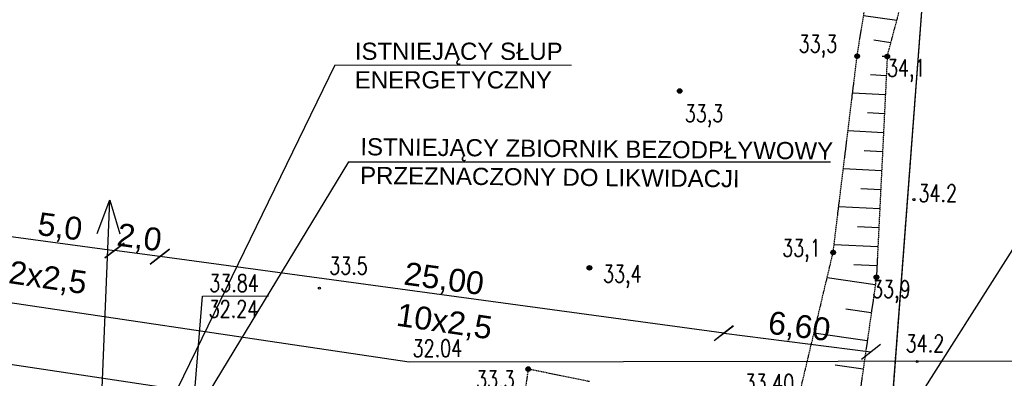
# Model space of a CAD drawing. Header units: millimetres. Extents: x 6197 to 108098, y 4257 to 29730.
# Tile 125 of 148: x 27410 to 28271, y 28007 to 28321. Entities that reach past the tile are written whole.
import ezdxf
from ezdxf.enums import TextEntityAlignment as Align

# ---------------------------------------------------------------- set-up
doc = ezdxf.new("R2010")
doc.units = ezdxf.units.MM
for name, pattern in [('2', [1, 0.5, -0.5]), ('424', [1.5, 1, -0.5]), ('9', [1.75, 1.25, -0.5]), ('901', [0])]:
    doc.linetypes.add(name, pattern=pattern)
for name, color, linetype in [('000_Inne__niezydentyfikowane_', 7, 'Continuous'), ('218-kontur_uzytku_gruntowego', 7, 'Continuous'), ('219-dzialka_ewidencyjna', 7, 'Continuous'), ('jezdnia', 7, 'Continuous'), ('ogrodzenie_trwale', 7, 'Continuous'), ('pikieta_naturalna', 7, 'Continuous'), ('pikieta_naturalna-Atr2', 7, 'Continuous'), ('przewod_elektroenergetyczny_nis', 7, 'Continuous'), ('przewod_elektroenergetyczny_pod', 7, 'Continuous'), ('przewod_wodociagowy', 7, 'Continuous'), ('rzedna-Atr2', 7, 'Continuous'), ('rzedna-Atr3', 7, 'Continuous'), ('skarpa_nieumocniona', 7, 'Continuous')]:
    doc.layers.add(name, color=color, linetype=linetype)
doc.styles.add('ARIAL', font='arial.ttf')
doc.styles.get("Standard").update_dxf_attribs({"font": 'arial.ttf'})
doc.styles.add('STYL_ARIAL', font='simplex', dxfattribs={"width": 0.75, "oblique": 0.1})
doc.dimstyles.new('ISO-25', dxfattribs={"dimtxt": 2.5, "dimasz": 2.5, "dimexe": 1.25, "dimexo": 0.625, "dimtad": 1, "dimtxsty": 'Standard', "dimcen": 2.5, "dimadec": 0, "dimazin": 0, "dimtfac": 1, "dimtmove": 0, "dimatfit": 3, "dimfxl": 1, "dimarcsym": 0})

# ---------------------------------------------------------------- blocks, each defined once
blk = doc.blocks.new('PW01')
at = {"color": 7}
blk.add_polyline3d([(0.045, 0, 0), (0.0318, -0.0318, 0), (0, -0.045, 0), (-0.0318, -0.0318, 0), (-0.045, 0, 0), (-0.0318, 0.0318, 0), (0, 0.045, 0), (0.0318, 0.0318, 0), (0.045, 0, 0)], dxfattribs=at)
blk = doc.blocks.new('801')
at = {"color": 0}
for radius in [0.1, 0.09, 0.08, 0.07, 0.06, 0.05, 0.04, 0.03, 0.02, 0.01]:
    blk.add_circle((0, 0), radius, dxfattribs=at)
blk = doc.blocks.new('_Oblique')
at = {"color": 0, "linetype": 'ByBlock', "lineweight": -2}
blk.add_line((-0.5, -0.5), (0.5, 0.5), dxfattribs=at)
blk = doc.blocks.new('*D1884')
at = {"color": 0, "lineweight": -2, "transparency": 16777216}
blk.add_line((28025.93, 28046.7), (28154.63, 28030.56), dxfattribs=at)
at = {"layer": 'Defpoints', "color": 0, "transparency": 16777216}
for p in [(28154.63, 28030.56), (27993.94, 27791.62), (28122.63, 27775.48)]:
    blk.add_point(p, dxfattribs=at)
at = {"color": 0, "lineweight": -2, "transparency": 16777216, "xscale": 15, "yscale": 15, "zscale": 15}
for p, rotation in [((28025.93, 28046.7), 172.8498639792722), ((28154.63, 28030.56), 352.8498639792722)]:
    blk.add_blockref('_Oblique', p, dxfattribs=dict(at, rotation=rotation))
at = {"color": 0, "transparency": 16777216, "insert": (28091.86, 28051.18), "char_height": 20, "attachment_point": 5, "rotation": 352.84986}
blk.add_mtext('6,60', dxfattribs=at)
blk = doc.blocks.new('*D1858')
at = {"color": 0, "lineweight": -2, "transparency": 16777216}
blk.add_line((28025.93, 28046.7), (27533.09, 28113.6), dxfattribs=at)
at = {"layer": 'Defpoints', "color": 0, "transparency": 16777216}
for p in [(27540.38, 28167.32), (27533.09, 28113.6), (28033.23, 28100.43)]:
    blk.add_point(p, dxfattribs=at)
at = {"color": 0, "lineweight": -2, "transparency": 16777216, "xscale": 15, "yscale": 15, "zscale": 15}
for p, rotation in [((27533.09, 28113.6), 172.2705587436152), ((28025.93, 28046.7), 352.2705587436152)]:
    blk.add_blockref('_Oblique', p, dxfattribs=dict(at, rotation=rotation))
at = {"color": 0, "transparency": 16777216, "insert": (27781.21, 28092.68), "char_height": 20, "attachment_point": 5, "rotation": 352.27056}
blk.add_mtext('25,00', dxfattribs=at)
blk = doc.blocks.new('*D1885')
at = {"color": 0, "lineweight": -2, "transparency": 16777216}
blk.add_line((27533.04, 28113.6), (27493.4, 28118.98), dxfattribs=at)
at = {"layer": 'Defpoints', "color": 0, "transparency": 16777216}
for p in [(27493.4, 28118.98), (27458.84, 27864.22), (27498.47, 27858.84)]:
    blk.add_point(p, dxfattribs=at)
at = {"color": 0, "lineweight": -2, "transparency": 16777216, "xscale": 15, "yscale": 15, "zscale": 15}
for p, rotation in [((27493.4, 28118.98), 172.2734560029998), ((27533.04, 28113.6), 352.2734560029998)]:
    blk.add_blockref('_Oblique', p, dxfattribs=dict(at, rotation=rotation))
at = {"color": 0, "transparency": 16777216, "insert": (27514.92, 28128.82), "char_height": 20, "attachment_point": 5, "rotation": 352.27346}
blk.add_mtext('2,0', dxfattribs=at)
blk = doc.blocks.new('*D1886')
at = {"color": 0, "lineweight": -2, "transparency": 16777216}
blk.add_line((27394.31, 28132.42), (27493.4, 28118.98), dxfattribs=at)
at = {"layer": 'Defpoints', "color": 0, "transparency": 16777216}
for p in [(27493.4, 28118.98), (27359.75, 27877.66), (27458.84, 27864.22)]:
    blk.add_point(p, dxfattribs=at)
at = {"color": 0, "lineweight": -2, "transparency": 16777216, "xscale": 15, "yscale": 15, "zscale": 15}
for p, rotation in [((27394.31, 28132.42), 172.2734560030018), ((27493.4, 28118.98), 352.2734560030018)]:
    blk.add_blockref('_Oblique', p, dxfattribs=dict(at, rotation=rotation))
at = {"color": 0, "transparency": 16777216, "insert": (27445.56, 28138.23), "char_height": 20, "attachment_point": 5, "rotation": 352.27346}
blk.add_mtext('5,0', dxfattribs=at)

msp = doc.modelspace()

# ---------------------------------------------------------------- linework, layer by layer
at = {"color": 1}
for p, q in [((27686.079, 28280.824), (27481.364, 27861.058)), ((27697.961, 28196.528), (27561.466, 27971.713)), ((27697.961, 28196.528), (28119.342, 28196.528))]:
    msp.add_line(p, q, dxfattribs=at)
at = {"color": 1, "lineweight": 0}
msp.add_line((27686.079, 28280.824), (27892.862, 28280.824), dxfattribs=at)
at = {"layer": '000_Inne__niezydentyfikowane_', "color": 7}
for points in [[(28177.24, 28319.752, 0), (28148.166, 28323.818, 0)], [(28157.286, 28303.134, 0), (28172.14, 28300.644, 0)]]:
    msp.add_polyline3d(points, dxfattribs=at)
at = {"layer": '218-kontur_uzytku_gruntowego', "color": 3, "linetype": '2'}
msp.add_polyline3d([(28221.658, 28630.008, 0), (28165.648, 27889.422, 0)], dxfattribs=at)
at = {"layer": '219-dzialka_ewidencyjna', "color": 7}
msp.add_polyline3d([(28221.706, 28630.004, 0), (28166.048, 27890.022, 0)], dxfattribs=at)
at = {"layer": 'jezdnia', "color": 7, "linetype": '424'}
msp.add_polyline3d([(27908.468, 28004.482, 0), (27855.028, 28015.382, 0), (27846.888, 27960.762, 0), (27797.688, 27823.682, 0), (27793.988, 27696.682, 0)], dxfattribs=at)
at = {"layer": 'ogrodzenie_trwale', "color": 7, "linetype": '901'}
msp.add_polyline3d([(27667.888, 27979.602, 0), (27289.308, 28036.182, 0)], dxfattribs=at)
at = {"layer": 'przewod_elektroenergetyczny_nis', "color": 1}
for points in [[(27468.168, 27564.516, 0), (27477.148, 27863.372, 0), (27489.334, 28162.998, 0), (27498.1, 28133.492, 0)], [(27478.232, 28133.73, 0), (27489.356, 28163.23, 0)]]:
    msp.add_polyline3d(points, dxfattribs=at)
at = {"layer": 'przewod_elektroenergetyczny_pod', "color": 1}
msp.add_polyline3d([(27911.126, 27541.87, 0), (28561.448, 28564.822, 0)], dxfattribs=at)
at = {"layer": 'przewod_wodociagowy', "color": 5}
msp.add_polyline3d([(28373.048, 28158.622, 0), (28352.848, 28128.822, 0), (28313.448, 28022.222, 0), (27751.048, 28021.422, 0), (27327.248, 28084.422, 0)], dxfattribs=at)
at = {"layer": 'rzedna-Atr2', "color": 7}
msp.add_polyline3d([(27560.248, 27957.022, 0), (27570.374, 28079.136, 0), (27628.014, 28079.31, 0)], dxfattribs=at)
at = {"layer": 'skarpa_nieumocniona', "color": 7, "linetype": '9'}
for points in [[(28168.888, 28288.462, 0), (28244.048, 28570.022, 0)], [(28142.548, 28288.742, 0), (28155.248, 28368.022, 0)], [(28086.168, 27968.022, 0), (28121.588, 28117.262, 0), (28142.548, 28288.742, 0)], [(28168.888, 28288.462, 0), (28159.428, 28095.662, 0), (28135.608, 27929.902, 0)]]:
    msp.add_polyline3d(points, dxfattribs=at)
at = {"layer": 'skarpa_nieumocniona', "color": 7}
for points in [[(28168.88, 28288.296, 0), (28164.556, 28288.508, 0)], [(28168.064, 28271.682, 0), (28154.346, 28272.356, 0)], [(28167.25, 28255.068, 0), (28138.604, 28256.474, 0)], [(28166.434, 28238.454, 0), (28151.508, 28239.186, 0)], [(28165.62, 28221.84, 0), (28134.556, 28223.364, 0)], [(28164.804, 28205.226, 0), (28148.668, 28206.018, 0)], [(28163.988, 28188.612, 0), (28130.51, 28190.254, 0)], [(28163.174, 28171.998, 0), (28145.83, 28172.85, 0)], [(28162.358, 28155.384, 0), (28126.462, 28157.146, 0)], [(28161.544, 28138.77, 0), (28142.992, 28139.68, 0)], [(28160.728, 28122.156, 0), (28122.416, 28124.036, 0)], [(28159.912, 28105.542, 0), (28139.596, 28106.54, 0)], [(28158.47, 28088.988, 0), (28116.316, 28095.046, 0)], [(28154.944, 28064.462, 0), (28132.758, 28067.65, 0)], [(28151.42, 28039.934, 0), (28104.824, 28046.63, 0)], [(28147.896, 28015.408, 0), (28123.488, 28018.916, 0)]]:
    msp.add_polyline3d(points, dxfattribs=at)

# ---------------------------------------------------------------- block references
at = {"layer": 'jezdnia', "color": 7, "xscale": 20, "yscale": 20, "zscale": 20}
msp.add_blockref('801', (27855.028, 28015.382, 665.06), dxfattribs=at)
at = {"layer": 'pikieta_naturalna', "color": 7, "xscale": 20, "yscale": 20, "zscale": 20}
for p in [(28192.248, 28163.422), (27672.448, 28086.022), (28195.048, 28022.022)]:
    msp.add_blockref('PW01', p, dxfattribs=at)
at = {"layer": 'pikieta_naturalna-Atr2', "color": 7, "xscale": 20, "yscale": 20, "zscale": 20}
for p in [(28142.548, 28288.742, 665.5), (28168.888, 28288.462, 681.02), (27987.428, 28258.302, 665.86), (28121.588, 28117.262, 661.88), (27908.528, 28103.882, 667.14), (28159.428, 28095.662, 677.14)]:
    msp.add_blockref('801', p, dxfattribs=at)

# ---------------------------------------------------------------- texts
at = {"attachment_point": 1, "style": 'ARIAL'}
for s, insert, char_height, rotation in [('{\\C240;\\c2367469;ISTNIEJĄCY SŁUP ^JENERGETYCZNY}', (27703.465, 28300.554), 15, 359.984437), ('\\A1;{\\C240;\\c2367469;ISTNIEJĄCY ZBIORNIK BEZODPŁYWOWY \\PPRZEZNACZONY DO LIKWIDACJI}', (27708.372, 28217.162), 15, 359.477649), ('\\A1;{\\C240;\\c2367469;2x2,5}', (27402.813, 28110.404), 20, 351.683719), ('\\A1;{\\C240;\\c2367469;10x2,5}', (27741.769, 28073.208), 20, 351.683719)]:
    msp.add_mtext_dynamic_manual_height_columns(s, width=850.08319, gutter_width=12.5, heights=[0], dxfattribs=dict(at, insert=insert, char_height=char_height, rotation=rotation))
at = {"layer": 'jezdnia', "color": 7, "style": 'STYL_ARIAL', "width": 0.75}
msp.add_text('33,3', height=15, dxfattribs=at).set_placement((27809.442, 28013.874), align=Align.TOP_LEFT)
at = {"layer": 'ogrodzenie_trwale', "color": 7, "style": 'STYL_ARIAL', "width": 0.75}
msp.add_text('33,40', height=15, dxfattribs=at).set_placement((28044.178, 28010.842), align=Align.TOP_LEFT)
at = {"layer": 'pikieta_naturalna-Atr2', "color": 7, "style": 'STYL_ARIAL', "width": 0.75}
for s, p in [('33,3', (28091.414, 28307.03)), ('34,1', (28168.642, 28285.958)), ('33,3', (27991.822, 28246.232)), ('33,1', (28077.016, 28128.678)), ('33,4', (27920.386, 28106.06)), ('33,9', (28155.608, 28092.728))]:
    msp.add_text(s, height=15, dxfattribs=at).set_placement(p, align=Align.TOP_LEFT)
for s, p in [('34.2', (28196.188, 28156.996)), ('33.5', (27681.048, 28093.656)), ('34.2', (28184.942, 28025.78))]:
    msp.add_text(s, height=15, dxfattribs=at).set_placement(p, align=Align.BOTTOM_LEFT)
at = {"layer": 'rzedna-Atr2', "color": 34, "style": 'STYL_ARIAL', "width": 0.75}
msp.add_text('33.84', height=15, dxfattribs=at).set_placement((27576.13, 28078.402), align=Align.BOTTOM_LEFT)
at = {"layer": 'rzedna-Atr2', "color": 5, "style": 'STYL_ARIAL', "width": 0.75}
msp.add_text('32.04', height=15, rotation=0.081, dxfattribs=at).set_placement((27753.926, 28021.55), align=Align.BOTTOM_LEFT)
at = {"layer": 'rzedna-Atr3', "color": 34, "style": 'STYL_ARIAL', "width": 0.75}
msp.add_text('32.24', height=15, dxfattribs=at).set_placement((27575.626, 28055.926), align=Align.BOTTOM_LEFT)

# ---------------------------------------------------------------- dimensions: what is measured, and where the dimension line sits
at = {"color": 1}
for p1, p2, distance, text, picture, middle in [((28033.226, 28100.428), (27540.38, 28167.322), 54.219, '25,00', '*D1858', (27781.212, 28092.678)), ((27359.746, 27877.665), (27458.838, 27864.22), 257.094, '5,0', '*D1886', (27445.557, 28138.232)), ((27498.475, 27858.842), (27458.838, 27864.22), -257.094, '2,0', '*D1885', (27514.921, 28128.82)), ((27993.935, 27791.62), (28122.63, 27775.476), 257.082, '6,60', '*D1884', (28091.855, 28051.176))]:
    dim = msp.add_aligned_dim(p1=p1, p2=p2, distance=distance, text=text, dimstyle='ISO-25', override={"dimtxt": 20, "dimasz": 15, "dimblk1": 'Oblique', "dimblk2": 'Oblique', "dimsah": 1, "dimse1": 1, "dimse2": 1, "dimtmove": 2}, dxfattribs=at)
    dim.commit()
    dim.dimension.update_dxf_attribs({"geometry": picture, "text_midpoint": middle})

doc.saveas('drawing.dxf')
